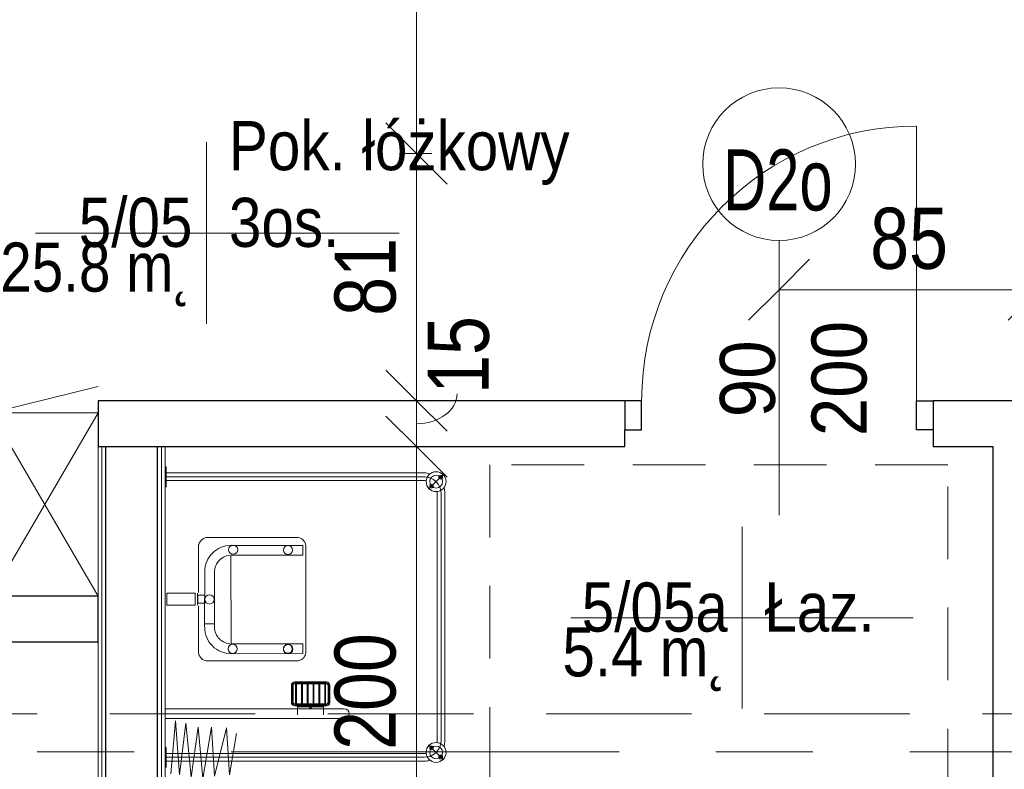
# Model space of a CAD drawing. Header units: centimetres. Extents: x -1631 to 1829, y -257 to 3158.
# Tile 124 of 128: x 702 to 1024, y 2323 to 2568. Entities that reach past the tile are written whole.
import ezdxf

# ---------------------------------------------------------------- set-up
doc = ezdxf.new("R2010")
doc.units = ezdxf.units.CM
for name, pattern in [('Oś', [222.25, 127, -31.75, 31.75, -31.75]), ('Ponad', [39.688, 23.813, -15.875]), ('Ukryte', [71.438, 47.625, -23.813])]:
    doc.linetypes.add(name, pattern=pattern)
for name, color, linetype, lineweight in [('A-ANNO-DIMS', 211, 'Continuous', 13), ('A-ANNO-DIMS-100', 211, 'Continuous', 13), ('A-ANNO-NOTE', 131, 'Continuous', 9), ('A-AREA-IDEN', 2, 'Continuous', 13), ('A-DETL-GENF', 92, 'Continuous', 9), ('A-DETL-HDLN', 90, 'Ukryte', 9), ('A-DETL-MEDM', 33, 'Continuous', 13), ('A-DOOR', 31, 'Continuous', 13), ('A-FLOR-OVHD', 1, 'Ponad', 9), ('A-WALL', 113, 'Continuous', 13), ('A-WALL-FNSH', 113, 'Continuous', 13), ('I-FURN', 30, 'Continuous', 9), ('P-SANR-FIXT', 6, 'Continuous', 9), ('S-GRID', 1, 'Continuous', 13)]:
    doc.layers.add(name, color=color, linetype=linetype, lineweight=lineweight)
doc.styles.add('Arial', font='arial.ttf', dxfattribs={"width": 0.9, "height": 18})
doc.styles.add('Arial Narrow_5', font='ARIALN.TTF', dxfattribs={"height": 20})
doc.styles.add('Arial_1', font='arial.ttf', dxfattribs={"width": 0.7, "height": 20})
doc.styles.add('Arial_11', font='arial.ttf', dxfattribs={"width": 0.85, "height": 23})
doc.dimstyles.new('Diagonal_1_100__0__wewnętrzne', dxfattribs={"dimscale": 30.48, "dimtxt": 20.468619, "dimasz": 0.656168, "dimexe": 0.164042, "dimexo": 0.0625, "dimgap": 0.032808, "dimtad": 1, "dimdec": 0, "dimdsep": 46, "dimtxsty": 'Arial Narrow_5', "dimblk1": 'OBLIQUE', "dimblk2": 'OBLIQUE', "dimsah": 1, "dimcen": 0.09, "dimazin": 0, "dimtfac": 1, "dimtdec": 4, "dimtix": 1, "dimtmove": 1, "dimatfit": 3, "dimfxl": 0.164042, "dimfxlon": 1, "dimtvp": 1, "dimtolj": 1, "dimtzin": 0, "dimarcsym": 2})
doc.dimstyles.new('Diagonal_1_100__0__wewnętrzne_1', dxfattribs={"dimscale": 30.48, "dimtxt": 20.468619, "dimasz": 0.656168, "dimexe": 0.164042, "dimexo": 0.0625, "dimgap": 0.032808, "dimtad": 1, "dimdec": 0, "dimdsep": 46, "dimtxsty": 'Arial Narrow_5', "dimblk1": 'OBLIQUE', "dimblk2": 'OBLIQUE', "dimsah": 1, "dimcen": 0.09, "dimazin": 0, "dimtfac": 1, "dimtdec": 4, "dimtix": 1, "dimtmove": 0, "dimatfit": 3, "dimfxl": 0.164042, "dimfxlon": 1, "dimtvp": 1, "dimtolj": 1, "dimtzin": 0, "dimarcsym": 2})
doc.dimstyles.new('Diagonal_1_100__0__wewnętrzne_2', dxfattribs={"dimscale": 30.48, "dimtxt": 20.468619, "dimasz": 0.656168, "dimexe": 0.164042, "dimexo": 0.0625, "dimgap": 0.032808, "dimtad": 1, "dimdec": 0, "dimdsep": 46, "dimtxsty": 'Arial Narrow_5', "dimblk1": 'OBLIQUE', "dimblk2": 'OBLIQUE', "dimsah": 1, "dimcen": 0.09, "dimazin": 0, "dimtfac": 1, "dimtdec": 4, "dimtix": 1, "dimtmove": 2, "dimatfit": 3, "dimfxl": 0.164042, "dimfxlon": 1, "dimtvp": 1, "dimtolj": 1, "dimtzin": 0, "dimarcsym": 2})

# ---------------------------------------------------------------- blocks, each defined once
blk = doc.blocks.new('DRZWI 1S - automatyczna etykieta - Drzwi 90 _łazienkowe_-2401369-5_piętro III __10_50 m_ - stan projektowany')
at = {"layer": 'A-DETL-GENF'}
for p, q in [((-50.5, 7.5), (-50.5, -2)), ((-45, 7.5), (-50.5, 7.5)), ((-45, -2), (-45, 7.5)), ((50.5, 7.5), (45, 7.5)), ((45, 7.5), (45, -2)), ((50.5, -2), (50.5, 7.5)), ((-50.5, -2), (-45, -2)), ((45, -2), (50.5, -2))]:
    blk.add_line(p, q, dxfattribs=at)
at = {"layer": 'A-DETL-MEDM', "lineweight": 25}
for p, q in [((-45, 7.5), (-50.5, 7.5)), ((-50.5, 7.5), (-50.5, -2)), ((-45, -2), (-45, 7.5)), ((45, -2), (45, 7.5)), ((45, 7.5), (50.5, 7.5)), ((50.5, 7.5), (50.5, -2)), ((-50.5, -2), (-45, -2)), ((50.5, -2), (45, -2))]:
    blk.add_line(p, q, dxfattribs=at)
at = {"layer": 'A-DOOR'}
blk.add_line((45, 7.5), (45, 97.5), dxfattribs=at)
blk.add_arc((45, 7.5), 90, 90, 180, dxfattribs=at)
blk = doc.blocks.new('brodzik natryskowy dla N - Type 1-2359081-5_piętro III __10_50 m_ - stan projektowany')
at = {"layer": 'P-SANR-FIXT'}
for p, q in [((-44.73, -12.86), (-27.37, -14.39)), ((-42.55, -11.3), (-42.55, -11)), ((-36.05, -11.3), (-42.55, -11.3)), ((-40.55, -11.3), (-40.55, -95.8)), ((-39.3, -11), (-39.3, -95.8)), ((-38.05, -11.3), (-38.05, -95.8)), ((-36.05, -11), (-36.05, -11.3)), ((-26.61, -11.2), (-26.61, -69.6)), ((-23.41, -69.6), (-23.41, -11.2)), ((14.45, -11.52), (10.54, -11.52)), ((10.54, -11.52), (10.54, -20.79)), ((14.45, -11.52), (14.45, -20.79)), ((49.36, -11.3), (49.36, -11)), ((55.86, -11.3), (49.36, -11.3)), ((51.36, -11.3), (51.36, -95.8)), ((52.61, -11), (52.61, -96)), ((53.86, -11.3), (53.86, -95.8)), ((55.86, -11), (55.86, -11.3)), ((-27.37, -14.39), (-44.99, -15.67)), ((-44.99, -15.67), (-28.14, -17.71)), ((-28.14, -17.71), (-45.75, -19.5)), ((-29.41, -21.8), (-46.26, -23.33)), ((-45.75, -19.5), (-29.41, -21.8)), ((-6.41, -22.43), (-6.64, -22.61)), ((-6.17, -22.27), (-6.41, -22.43)), ((-5.92, -22.14), (-6.17, -22.27)), ((-5.66, -22.03), (-5.92, -22.14)), ((-5.39, -21.95), (-5.66, -22.03)), ((-5.12, -21.9), (-5.39, -21.95)), ((-4.84, -21.88), (-5.12, -21.9)), ((10.32, -21.88), (-4.84, -21.88)), ((10.54, -20.79), (14.45, -20.79)), ((14.44, -21.54), (10.55, -21.51)), ((13.8, -21.67), (11.19, -21.67)), ((11.19, -21.67), (11.19, -23.94)), ((13.8, -23.94), (13.8, -21.67)), ((30.14, -21.88), (14.73, -21.88)), ((30.36, -21.95), (30.1, -21.9)), ((30.62, -22.03), (30.14, -21.88)), ((30.87, -22.14), (30.62, -22.03)), ((31.12, -22.28), (30.87, -22.14)), ((31.36, -22.44), (31.12, -22.28)), ((31.59, -22.62), (31.36, -22.44)), ((-46.26, -23.33), (-29.41, -26.14)), ((-7.7, -24.28), (-7.74, -24.55)), ((-7.74, -24.55), (-7.74, -54.09)), ((-7.62, -24.01), (-7.7, -24.28)), ((-7.51, -23.75), (-7.62, -24.01)), ((-7.38, -23.5), (-7.51, -23.75)), ((-7.23, -23.25), (-7.38, -23.5)), ((-7.05, -23.02), (-7.23, -23.25)), ((-6.85, -22.81), (-7.05, -23.02)), ((-6.64, -22.61), (-6.85, -22.81)), ((-2.2, -25.89), (-1.53, -25.38)), ((-1.53, -25.38), (-0.81, -24.95)), ((-0.81, -24.95), (-0.05, -24.58)), ((-0.05, -24.58), (0.75, -24.29)), ((0.75, -24.29), (1.58, -24.07)), ((1.58, -24.07), (2.44, -23.94)), ((2.44, -23.94), (4.41, -23.89)), ((22.33, -23.94), (3.78, -23.89)), ((4.41, -23.89), (4.41, -27.12)), ((11.19, -23.94), (13.8, -23.94)), ((23.2, -24.07), (22.33, -23.94)), ((24.03, -24.29), (23.2, -24.07)), ((24.83, -24.58), (24.03, -24.29)), ((25.59, -24.95), (24.83, -24.58)), ((26.31, -25.38), (25.59, -24.95)), ((26.98, -25.89), (26.31, -25.38)), ((31.81, -22.82), (31.59, -22.62)), ((32.01, -23.04), (31.81, -22.82)), ((32.19, -23.27), (32.01, -23.04)), ((32.35, -23.52), (32.19, -23.27)), ((32.49, -23.77), (32.35, -23.52)), ((32.6, -24.04), (32.49, -23.77)), ((32.68, -24.31), (32.6, -24.04)), ((32.74, -24.58), (32.68, -24.31)), ((32.74, -24.86), (32.74, -24.58)), ((32.74, -54.38), (32.74, -24.86)), ((-29.41, -26.14), (-45.5, -27.16)), ((-45.5, -27.16), (-29.67, -31)), ((-4.68, -29.22), (-4.32, -28.45)), ((-4.32, -28.45), (-3.88, -27.74)), ((-3.88, -27.74), (-3.38, -27.07)), ((-3.38, -27.07), (-2.82, -26.45)), ((-2.82, -26.45), (-2.2, -25.89)), ((-0.51, -28.74), (-0.87, -29.14)), ((-0.12, -28.38), (-0.51, -28.74)), ((0.31, -28.06), (-0.12, -28.38)), ((0.76, -27.79), (0.31, -28.06)), ((1.25, -27.55), (0.76, -27.79)), ((1.76, -27.36), (1.25, -27.55)), ((2.29, -27.23), (1.76, -27.36)), ((2.84, -27.14), (2.29, -27.23)), ((3.4, -27.11), (2.84, -27.14)), ((4.41, -27.12), (3.4, -27.11)), ((3.78, -27.12), (21.37, -27.12)), ((21.37, -27.12), (21.94, -27.14)), ((21.94, -27.14), (22.49, -27.23)), ((22.49, -27.23), (23.02, -27.36)), ((23.02, -27.36), (23.53, -27.55)), ((23.53, -27.55), (24.01, -27.79)), ((24.01, -27.79), (24.47, -28.06)), ((24.47, -28.06), (24.89, -28.38)), ((24.89, -28.38), (25.29, -28.74)), ((25.29, -28.74), (25.65, -29.14)), ((27.59, -26.45), (26.98, -25.89)), ((28.16, -27.07), (27.59, -26.45)), ((28.66, -27.74), (28.16, -27.07)), ((29.09, -28.45), (28.66, -27.74)), ((29.46, -29.22), (29.09, -28.45)), ((-29.67, -31), (-44.99, -32.02)), ((-44.99, -32.02), (-31.46, -34.32)), ((-5.37, -32.6), (-5.32, -31.71)), ((-5.32, -31.71), (-5.19, -30.85)), ((-5.19, -30.85), (-4.98, -30.01)), ((-4.98, -30.01), (-4.68, -29.22)), ((-2.03, -31.55), (-2.11, -32.1)), ((-1.89, -31.01), (-2.03, -31.55)), ((-1.71, -30.51), (-1.89, -31.01)), ((-1.47, -30.02), (-1.71, -30.51)), ((-1.19, -29.56), (-1.47, -30.02)), ((-0.87, -29.14), (-1.19, -29.56)), ((25.65, -29.14), (25.96, -29.56)), ((25.96, -29.56), (26.24, -30.02)), ((26.24, -30.02), (26.48, -30.51)), ((26.48, -30.51), (26.66, -31.01)), ((26.66, -31.01), (26.8, -31.55)), ((26.8, -31.55), (26.88, -32.1)), ((29.75, -30.01), (29.46, -29.22)), ((29.97, -30.85), (29.75, -30.01)), ((30.1, -31.71), (29.97, -30.85)), ((30.15, -32.6), (30.1, -31.71)), ((-5.29, -56.03), (-5.37, -32.6)), ((26.92, -32.43), (-2.15, -32.63)), ((-2.15, -32.63), (-2.15, -56.03)), ((26.92, -56.03), (26.92, -32.43)), ((30.07, -32.63), (30.07, -56.03)), ((-5.23, -51), (-5.24, -51.15)), ((-5.24, -51.15), (-5.23, -51.29)), ((-5.21, -50.85), (-5.23, -51)), ((-5.23, -51.29), (-5.21, -51.44)), ((-5.18, -50.71), (-5.21, -50.85)), ((-5.21, -51.44), (-5.18, -51.58)), ((-5.13, -50.58), (-5.18, -50.71)), ((-5.18, -51.58), (-5.13, -51.71)), ((-5.07, -50.45), (-5.13, -50.58)), ((-4.99, -50.33), (-5.07, -50.45)), ((-4.91, -50.21), (-4.99, -50.33)), ((-4.81, -50.11), (-4.91, -50.21)), ((-4.71, -50.02), (-4.81, -50.11)), ((-4.6, -49.93), (-4.71, -50.02)), ((-4.48, -49.86), (-4.6, -49.93)), ((-4.35, -49.8), (-4.48, -49.86)), ((-4.21, -49.75), (-4.35, -49.8)), ((-4.07, -49.71), (-4.21, -49.75)), ((-3.93, -49.69), (-4.07, -49.71)), ((-3.78, -49.68), (-3.93, -49.69)), ((-3.48, -49.71), (-3.63, -49.69)), ((-3.34, -49.75), (-3.48, -49.71)), ((-3.21, -49.8), (-3.34, -49.75)), ((-3.08, -49.86), (-3.21, -49.8)), ((-2.96, -49.93), (-3.08, -49.86)), ((-2.85, -50.02), (-2.96, -49.93)), ((-2.74, -50.11), (-2.85, -50.02)), ((-2.65, -50.21), (-2.74, -50.11)), ((-2.56, -50.33), (-2.65, -50.21)), ((-2.49, -50.45), (-2.56, -50.33)), ((-2.43, -50.58), (-2.49, -50.45)), ((-2.38, -50.71), (-2.43, -50.58)), ((-2.43, -51.71), (-2.38, -51.58)), ((-2.34, -50.85), (-2.38, -50.71)), ((-2.38, -51.58), (-2.34, -51.44)), ((-2.32, -51), (-2.34, -50.85)), ((-2.34, -51.44), (-2.32, -51.29)), ((-2.31, -51.15), (-2.32, -51)), ((-2.32, -51.29), (-2.31, -51.15)), ((-22.41, -54.35), (-25.41, -54.35)), ((-22.81, -62.85), (-22.81, -54.35)), ((-22.61, -62.85), (-22.61, -54.35)), ((-22.41, -63.8), (-22.41, -53.4)), ((-22.11, -63.8), (-22.11, -53.4)), ((-21.81, -63.8), (-21.81, -53.4)), ((-21.81, -53.7), (-15.21, -53.7)), ((-21.81, -54), (-15.21, -54)), ((-21.31, -52.3), (-15.71, -52.3)), ((-21.31, -52.6), (-15.71, -52.6)), ((-21.31, -52.9), (-15.71, -52.9)), ((-15.21, -53.4), (-15.21, -63.8)), ((-14.91, -53.4), (-14.91, -63.8)), ((-14.61, -53.4), (-14.61, -63.8)), ((-7.74, -54.09), (-7.74, -54.37)), ((-7.74, -54.37), (-7.7, -54.64)), ((-7.7, -54.64), (-7.62, -54.91)), ((-5.13, -51.71), (-5.07, -51.84)), ((-5.07, -51.84), (-4.99, -51.96)), ((-4.99, -51.96), (-4.91, -52.08)), ((-4.91, -52.08), (-4.81, -52.18)), ((-4.81, -52.18), (-4.71, -52.27)), ((-4.71, -52.27), (-4.6, -52.36)), ((-4.6, -52.36), (-4.48, -52.43)), ((-4.48, -52.43), (-4.35, -52.49)), ((-4.35, -52.49), (-4.21, -52.54)), ((-4.21, -52.54), (-4.07, -52.58)), ((-4.07, -52.58), (-3.93, -52.6)), ((-3.93, -52.6), (-3.78, -52.61)), ((-3.78, -52.61), (-3.63, -52.6)), ((-3.63, -52.6), (-3.48, -52.58)), ((-3.48, -52.58), (-3.34, -52.54)), ((-3.34, -52.54), (-3.21, -52.49)), ((-3.21, -52.49), (-3.08, -52.43)), ((-3.08, -52.43), (-2.96, -52.36)), ((-2.96, -52.36), (-2.85, -52.27)), ((-2.85, -52.27), (-2.74, -52.18)), ((-2.74, -52.18), (-2.65, -52.08)), ((-2.65, -52.08), (-2.56, -51.96)), ((-2.56, -51.96), (-2.49, -51.84)), ((-2.49, -51.84), (-2.43, -51.71)), ((32.61, -54.94), (32.69, -54.67)), ((32.69, -54.67), (32.74, -54.38)), ((-21.81, -55.6), (-15.21, -55.6)), ((-21.81, -55.9), (-15.21, -55.9)), ((-21.81, -57.5), (-15.21, -57.5)), ((-21.81, -57.8), (-15.21, -57.8)), ((-7.62, -54.91), (-7.52, -55.18)), ((-7.52, -55.18), (-7.4, -55.43)), ((-7.4, -55.43), (-7.25, -55.67)), ((-7.25, -55.67), (-7.07, -55.9)), ((-7.07, -55.9), (-6.88, -56.11)), ((-6.88, -56.11), (-6.67, -56.31)), ((-6.67, -56.31), (-6.44, -56.49)), ((-6.44, -56.49), (-6.2, -56.64)), ((-6.2, -56.64), (-5.95, -56.77)), ((-5.95, -56.77), (-5.69, -56.88)), ((-5.69, -56.88), (-5.41, -56.96)), ((-5.41, -56.96), (-5.13, -57.01)), ((-2.15, -56.03), (-5.29, -56.03)), ((-5.13, -57.01), (29.82, -57.01)), ((26.92, -56.03), (30.07, -56.03)), ((29.82, -57.01), (30.1, -57.01)), ((30.1, -57.01), (30.38, -56.96)), ((30.38, -56.96), (30.65, -56.89)), ((30.65, -56.89), (30.92, -56.78)), ((30.92, -56.78), (31.17, -56.66)), ((31.17, -56.66), (31.41, -56.51)), ((31.41, -56.51), (31.64, -56.34)), ((31.64, -56.34), (31.85, -56.14)), ((31.85, -56.14), (32.05, -55.93)), ((32.05, -55.93), (32.22, -55.71)), ((32.22, -55.71), (32.38, -55.46)), ((32.38, -55.46), (32.51, -55.21)), ((32.51, -55.21), (32.61, -54.94)), ((-21.81, -59.4), (-15.21, -59.4)), ((-21.81, -59.7), (-15.21, -59.7)), ((-22.41, -62.85), (-25.41, -62.85)), ((-21.81, -61.3), (-15.21, -61.3)), ((-21.81, -61.6), (-15.21, -61.6)), ((-21.81, -63.2), (-15.21, -63.2)), ((-21.81, -63.5), (-15.21, -63.5)), ((-15.71, -64.3), (-21.31, -64.3)), ((-15.71, -64.6), (-21.31, -64.6)), ((-15.71, -64.9), (-21.31, -64.9)), ((-35.25, -97.25), (-40.13, -102.13)), ((48.56, -97.25), (53.43, -102.13)), ((47.11, -100.05), (-33.8, -100.05)), ((-33.8, -101.3), (47.11, -101.3)), ((47.11, -102.55), (-33.8, -102.55))]:
    blk.add_line(p, q, dxfattribs=at)
for centre, radius in [((12.42, -25.5), 1.5), ((-3.77, -33.05), 1.5), ((28.71, -33.24), 1.5), ((-3.85, -51.24), 1.5), ((28.59, -51.18), 1.5), ((-37.69, -99.69), 3.25), ((51, -99.69), 3.25), ((-37.69, -99.69), 2.1), ((-36.21, -98.2), 0.62), ((-36.21, -98.2), 0.32), ((49.51, -98.2), 0.62), ((51, -99.69), 2.1), ((49.51, -98.2), 0.32), ((-39.18, -101.17), 0.62), ((-39.18, -101.17), 0.32), ((52.48, -101.17), 0.62), ((52.48, -101.17), 0.32)]:
    blk.add_circle(centre, radius, dxfattribs=at)
for centre, radius, start, end in [((-21.31, -53.4), 1.1, 90, 180), ((-21.31, -53.4), 0.8, 90, 180), ((-21.31, -53.4), 0.5, 90, 180), ((-15.71, -53.4), 1.1, 360, 90), ((-15.71, -53.4), 0.8, 360, 90), ((-15.71, -53.4), 0.5, 360, 90), ((-21.31, -63.8), 1.1, 180, 270), ((-21.31, -63.8), 0.8, 180, 270), ((-21.31, -63.8), 0.5, 180, 270), ((-15.71, -63.8), 0.5, 270, 360), ((-15.71, -63.8), 0.8, 270, 360), ((-15.71, -63.8), 1.1, 270, 360), ((-25.01, -69.6), 1.6, 180, 360), ((-33.8, -95.8), 6.75, 180, 196.4965), ((-33.8, -95.8), 5.5, 180, 270), ((-33.8, -95.8), 4.25, 180, 188.8511), ((47.11, -95.8), 5.5, 270, 360), ((47.11, -95.8), 4.25, 351.1489, 360), ((47.11, -95.8), 6.75, 343.5035, 360), ((-33.8, -95.8), 6.75, 253.5035, 270), ((-33.8, -95.8), 4.25, 261.1489, 270), ((47.11, -95.8), 4.25, 270, 278.8511), ((47.11, -95.8), 6.75, 270, 286.4965)]:
    blk.add_arc(centre, radius, start, end, dxfattribs=at)
blk.add_ellipse((-23.14, -58.6), major_axis=(0, 0.325), ratio=0.224951, dxfattribs=at)
blk = doc.blocks.new('szafki szatniowe - szafki bez siedziska-1388242-5_piętro III __10_50 m_ - stan projektowany')
at = {"layer": 'I-FURN'}
for p, q in [((-17.5, 60), (17.5, 68.63)), ((17.5, 60), (52.5, 68.63)), ((52.5, 60), (87.5, 68.63)), ((17.5, 0), (-17.5, 60)), ((17.5, 60), (-17.5, 0)), ((-17.5, 60), (17.5, 60)), ((-17.5, 0), (-17.5, 60)), ((52.5, 0), (17.5, 60)), ((52.5, 60), (17.5, 0)), ((17.5, 60), (52.5, 60)), ((17.5, 0), (17.5, 60)), ((17.5, 60), (17.5, 0)), ((87.5, 0), (52.5, 60)), ((87.5, 60), (52.5, 0)), ((52.5, 60), (87.5, 60)), ((52.5, 0), (52.5, 60)), ((52.5, 60), (52.5, 0))]:
    blk.add_line(p, q, dxfattribs=at)
blk = doc.blocks.new('DIMBLOCK121-5_piętro III __10_50 m_ - stan projektowany')
at = {"layer": 'A-ANNO-DIMS-100', "transparency": 16777216}
for p, q in [((831.65, 2428.33), (821.65, 2438.33)), ((826.65, 2428.33), (836.65, 2428.33)), ((831.65, 2428.33), (826.65, 2428.33)), ((831.65, 2228.33), (831.65, 2428.33)), ((831.65, 2428.33), (841.65, 2418.33)), ((831.65, 2228.33), (821.65, 2238.33)), ((826.65, 2228.33), (836.65, 2228.33)), ((831.65, 2228.33), (826.65, 2228.33)), ((831.65, 2228.33), (841.65, 2218.33))]:
    blk.add_line(p, q, dxfattribs=at)
at = {"layer": 'A-ANNO-DIMS-100', "color": 0, "transparency": 16777216, "insert": (804.8, 2328.97), "char_height": 20, "width": 45.6158, "attachment_point": 1, "rotation": 90, "line_spacing_factor": 0.974696, "style": 'Arial Narrow_5'}
blk.add_mtext('200', dxfattribs=at)
blk = doc.blocks.new('_Oblique')
at = {"color": 0, "linetype": 'ByBlock', "lineweight": -2}
blk.add_line((-0.5, -0.5), (0.5, 0.5), dxfattribs=at)
blk = doc.blocks.new('DIMBLOCK122-5_piętro III __10_50 m_ - stan projektowany')
at = {"layer": 'A-ANNO-DIMS-100', "transparency": 16777216}
for p, q in [((831.65, 2443.33), (821.65, 2453.33)), ((826.65, 2443.33), (836.65, 2443.33)), ((831.65, 2443.33), (826.65, 2443.33)), ((831.65, 2428.33), (831.65, 2443.33)), ((831.65, 2443.33), (841.65, 2433.33)), ((831.65, 2428.33), (821.65, 2438.33)), ((826.65, 2428.33), (836.65, 2428.33)), ((831.65, 2428.33), (826.65, 2428.33)), ((831.65, 2428.33), (841.65, 2418.33))]:
    blk.add_line(p, q, dxfattribs=at)
blk.add_ellipse((831.65, 2445.58), major_axis=(13.27, 0), ratio=0.735405, start_param=4.712389, end_param=6.283185, dxfattribs=at)
at = {"layer": 'A-ANNO-DIMS-100', "color": 0, "transparency": 16777216, "insert": (835.32, 2445.58), "char_height": 20, "width": 30.4105, "attachment_point": 1, "rotation": 90, "line_spacing_factor": 0.974696, "style": 'Arial Narrow_5'}
blk.add_mtext('15', dxfattribs=at)
blk = doc.blocks.new('DIMBLOCK123-5_piętro III __10_50 m_ - stan projektowany')
at = {"layer": 'A-ANNO-DIMS-100', "transparency": 16777216}
for p, q in [((831.65, 2524.33), (821.65, 2534.33)), ((826.65, 2524.33), (836.65, 2524.33)), ((831.65, 2524.33), (826.65, 2524.33)), ((831.65, 2443.33), (831.65, 2524.33)), ((831.65, 2524.33), (841.65, 2514.33)), ((831.65, 2443.33), (821.65, 2453.33)), ((826.65, 2443.33), (836.65, 2443.33)), ((831.65, 2443.33), (826.65, 2443.33)), ((831.65, 2443.33), (841.65, 2433.33))]:
    blk.add_line(p, q, dxfattribs=at)
at = {"layer": 'A-ANNO-DIMS-100', "color": 0, "transparency": 16777216, "insert": (804.8, 2471.15), "char_height": 20, "width": 30.4105, "attachment_point": 1, "rotation": 90, "line_spacing_factor": 0.974696, "style": 'Arial Narrow_5'}
blk.add_mtext('81', dxfattribs=at)
blk = doc.blocks.new('DIMBLOCK124-5_piętro III __10_50 m_ - stan projektowany')
at = {"layer": 'A-ANNO-DIMS-100', "transparency": 16777216}
for p, q in [((831.65, 2798.33), (821.65, 2808.33)), ((826.65, 2798.33), (836.65, 2798.33)), ((831.65, 2798.33), (826.65, 2798.33)), ((831.65, 2524.33), (831.65, 2798.33)), ((831.65, 2798.33), (841.65, 2788.33)), ((831.65, 2524.33), (821.65, 2534.33)), ((826.65, 2524.33), (836.65, 2524.33)), ((831.65, 2524.33), (826.65, 2524.33)), ((831.65, 2524.33), (841.65, 2514.33))]:
    blk.add_line(p, q, dxfattribs=at)
at = {"layer": 'A-ANNO-DIMS-100', "color": 0, "transparency": 16777216, "insert": (804.8, 2642.32), "char_height": 20, "width": 45.6158, "attachment_point": 1, "rotation": 90, "line_spacing_factor": 0.974696, "style": 'Arial Narrow_5'}
blk.add_mtext('274', dxfattribs=at)
blk = doc.blocks.new('METKA_POMIESZCZENIA2 - Rozbudowana - bez ramki-2396678-5_piętro III __10_50 m_ - stan projektowany')
at = {"layer": 'A-AREA-IDEN'}
for p, q in [((0, 0.425), (0, 0)), ((0.0976, 0), (-0.8, 0)), ((-0.8, 0), (0.9, 0)), ((0, 0), (0, -0.425))]:
    blk.add_line(p, q, dxfattribs=at)
blk = doc.blocks.new('METKA_POMIESZCZENIA2 - Rozbudowana krótka - bez ramki-2403173-5_piętro III __10_50 m_ - stan projektowany')
at = {"layer": 'A-AREA-IDEN'}
for p, q in [((0, 0.425), (0, 0)), ((0.0976, 0), (-0.8, 0)), ((-0.8, 0), (0.8, 0)), ((0, 0), (0, -0.425))]:
    blk.add_line(p, q, dxfattribs=at)
blk = doc.blocks.new('DIMBLOCK195-5_piętro III __10_50 m_ - stan projektowany')
at = {"layer": 'A-ANNO-DIMS-100', "transparency": 16777216}
for p, q in [((950.38, 2479.7), (960.38, 2489.7)), ((1035.38, 2479.7), (1045.38, 2489.7)), ((950.38, 2474.7), (950.38, 2484.7)), ((1035.38, 2474.7), (1035.38, 2484.7)), ((950.38, 2479.7), (940.38, 2469.7)), ((1035.38, 2479.7), (950.38, 2479.7)), ((950.38, 2479.7), (950.38, 2474.7)), ((1035.38, 2479.7), (1025.38, 2469.7)), ((1035.38, 2479.7), (1035.38, 2474.7))]:
    blk.add_line(p, q, dxfattribs=at)
at = {"layer": 'A-ANNO-DIMS-100', "color": 0, "transparency": 16777216, "insert": (980.21, 2506.55), "char_height": 20, "width": 30.4105, "attachment_point": 1, "line_spacing_factor": 0.974696, "style": 'Arial Narrow_5'}
blk.add_mtext('85', dxfattribs=at)

msp = doc.modelspace()

# ---------------------------------------------------------------- linework, layer by layer
at = {"layer": 'A-ANNO-NOTE', "lineweight": 13}
msp.add_line((950.38, 2405.83), (950.38, 2495.83), dxfattribs=at)
msp.add_line((950.38, 2405.83), (950.38, 2495.83), dxfattribs=at)
msp.add_circle((950.38, 2520.83), 25, dxfattribs=at)
at = {"layer": 'A-DETL-HDLN'}
msp.add_line((-1197.62, 2340.83), (1172.38, 2340.83), dxfattribs=at)
at = {"layer": 'A-FLOR-OVHD'}
for p, q in [((1005.64, 2422.38), (855.64, 2422.38)), ((855.64, 2422.38), (855.64, 2272.38)), ((1005.64, 2272.38), (1005.64, 2422.38))]:
    msp.add_line(p, q, dxfattribs=at)
at = {"layer": 'A-WALL', "color": 7, "lineweight": 25}
for p, q in [((899.88, 2443.33), (727.38, 2443.33)), ((727.38, 2443.33), (727.38, 2428.33)), ((1035.38, 2443.33), (1000.88, 2443.33)), ((899.88, 2428.33), (899.88, 2433.83)), ((1000.88, 2433.83), (1000.88, 2428.33)), ((727.38, 2428.33), (899.88, 2428.33)), ((729.88, 2228.33), (729.88, 2428.33)), ((746.88, 2228.33), (746.88, 2428.33)), ((1000.88, 2428.33), (1020.38, 2428.33)), ((1020.38, 2428.33), (1020.38, 2228.33)), ((727.38, 2379.33), (602.38, 2379.33)), ((727.38, 2364.33), (727.38, 2379.33)), ((602.38, 2364.33), (727.38, 2364.33))]:
    msp.add_line(p, q, dxfattribs=at)
at = {"layer": 'A-WALL'}
for p, q in [((728.63, 2228.33), (728.63, 2428.33)), ((748.13, 2228.33), (748.13, 2428.33))]:
    msp.add_line(p, q, dxfattribs=at)
at = {"layer": 'A-WALL-FNSH', "color": 250, "lineweight": 9}
for p, q in [((727.38, 2428.33), (727.38, 2228.33)), ((749.38, 2228.33), (749.38, 2428.33))]:
    msp.add_line(p, q, dxfattribs=at)
at = {"layer": 'S-GRID', "linetype": 'Oś'}
msp.add_line((1342.46, 2328.33), (-1368.76, 2328.33), dxfattribs=at)

# ---------------------------------------------------------------- block references
at = {"layer": 'A-AREA-IDEN', "xscale": 69.99999999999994, "yscale": 69.99999999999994, "zscale": 69.99999999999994}
for name, p in [('METKA_POMIESZCZENIA2 - Rozbudowana - bez ramki-2396678-5_piętro III __10_50 m_ - stan projektowany', (762.93, 2498.25)), ('METKA_POMIESZCZENIA2 - Rozbudowana krótka - bez ramki-2403173-5_piętro III __10_50 m_ - stan projektowany', (938.24, 2372.23))]:
    msp.add_blockref(name, p, dxfattribs=at)
at = {"layer": 'A-DOOR'}
msp.add_blockref('DRZWI 1S - automatyczna etykieta - Drzwi 90 _łazienkowe_-2401369-5_piętro III __10_50 m_ - stan projektowany', (950.38, 2435.83), dxfattribs=at)
at = {"layer": 'I-FURN'}
msp.add_blockref('szafki szatniowe - szafki bez siedziska-1388242-5_piętro III __10_50 m_ - stan projektowany', (639.88, 2379.33), dxfattribs=at)
at = {"layer": 'P-SANR-FIXT', "rotation": 90.00000000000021}
msp.add_blockref('brodzik natryskowy dla N - Type 1-2359081-5_piętro III __10_50 m_ - stan projektowany', (738.38, 2365.83), dxfattribs=at)

# ---------------------------------------------------------------- texts
at = {"layer": 'A-ANNO-NOTE', "lineweight": 211, "insert": (949.98, 2515.53), "char_height": 20, "width": 37.03, "attachment_point": 5, "line_spacing_factor": 0.936439, "style": 'Arial_1'}
msp.add_mtext('\\pxqc,t4.445,8.89,13.335,17.78,22.225,26.67,31.115,35.56,40.005,44.45,48.895,53.34,57.785,62.23,66.675,71.12,75.565,80.01,84.455,88.9,93.345,97.79,102.235,106.68,111.125,115.57,120.015,124.46,128.905,133.35,137.795,142.24;{D2o}', dxfattribs=at)
at = {"layer": 'A-ANNO-NOTE', "lineweight": 211, "char_height": 18, "attachment_point": 5, "rotation": 90, "line_spacing_factor": 0.936439, "style": 'Arial'}
for s, insert, width in [('\\pxqc,t6.35,12.7,19.05,25.4,31.75,38.1,44.45,50.8,57.15,63.5,69.85,76.2,82.55,88.9,95.25,101.6,107.95,114.3,120.65,127,133.35,139.7,146.05,152.4,158.75,165.1,171.45,177.8,184.15,190.5,196.85,203.2;{200}', (970.14, 2450.61), 38.07), ('\\pxqc,t6.35,12.7,19.05,25.4,31.75,38.1,44.45,50.8,57.15,63.5,69.85,76.2,82.55,88.9,95.25,101.6,107.95,114.3,120.65,127,133.35,139.7,146.05,152.4,158.75,165.1,171.45,177.8,184.15,190.5,196.85,203.2;{90}', (940.14, 2450.52), 25.65)]:
    msp.add_mtext(s, dxfattribs=dict(at, insert=insert, width=width))
at = {"layer": 'A-AREA-IDEN', "char_height": 16.1, "line_spacing_factor": 0.936439, "style": 'Arial_11'}
for s, insert, width, attachment_point in [('\\pt84.99995,169.9999,255.00008,340.00003,424.99998,509.99993,595.00011,680.00006,765.00001,849.99996,934.99991,1020.00009,1105.00004,1189.99999,1274.99994,1359.99989,1445.00007,1530.00002,1614.99997,1699.99992,1785.0001,1870.00005,1955,2039.99995,2124.9999,2210.00008,2295.00003,2379.99998,2464.99993,2550.00011,2635.00006,2720.00001;Pok. łóżkowy\\P3os.', (770.23, 2493.5), 109.837, 7), ('\\pxqr,t3.69565,7.3913,11.08696,14.78261,18.47826,22.17391,25.86957,29.56522,33.26087,36.95652,40.65217,44.34783,48.04348,51.73913,55.43478,59.13043,62.82609,66.52174,70.21739,73.91304,77.6087,81.30435,85,88.69565,92.3913,96.08696,99.78261,103.47826,107.17391,110.86957,114.56522,118.26087;{5/05}', (758.27, 2493.5), 37.009, 9), ('\\pt84.99995,169.9999,255.00008,340.00003,424.99998,509.99993,595.00011,680.00006,765.00001,849.99996,934.99991,1020.00009,1105.00004,1189.99999,1274.99994,1359.99989,1445.00007,1530.00002,1614.99997,1699.99992,1785.0001,1870.00005,1955,2039.99995,2124.9999,2210.00008,2295.00003,2379.99998,2464.99993,2550.00011,2635.00006,2720.00001;25.8 m˛', (758.27, 2495.17), 64.141, 3), ('\\pt84.99995,169.9999,255.00008,340.00003,424.99998,509.99993,595.00011,680.00006,765.00001,849.99996,934.99991,1020.00009,1105.00004,1189.99999,1274.99994,1359.99989,1445.00007,1530.00002,1614.99997,1699.99992,1785.0001,1870.00005,1955,2039.99995,2124.9999,2210.00008,2295.00003,2379.99998,2464.99993,2550.00011,2635.00006,2720.00001;Łaz.', (945.54, 2367.48), 36.2355, 7), ('\\pxqr,t3.69565,7.3913,11.08696,14.78261,18.47826,22.17391,25.86957,29.56522,33.26087,36.95652,40.65217,44.34783,48.04348,51.73913,55.43478,59.13043,62.82609,66.52174,70.21739,73.91304,77.6087,81.30435,85,88.69565,92.3913,96.08696,99.78261,103.47826,107.17391,110.86957,114.56522,118.26087;{5/05a}', (933.59, 2367.48), 47.6, 9), ('\\pt84.99995,169.9999,255.00008,340.00003,424.99998,509.99993,595.00011,680.00006,765.00001,849.99996,934.99991,1020.00009,1105.00004,1189.99999,1274.99994,1359.99989,1445.00007,1530.00002,1614.99997,1699.99992,1785.0001,1870.00005,1955,2039.99995,2124.9999,2210.00008,2295.00003,2379.99998,2464.99993,2550.00011,2635.00006,2720.00001;5.4 m˛', (933.59, 2369.15), 53.55, 3)]:
    msp.add_mtext(s, dxfattribs=dict(at, insert=insert, width=width, attachment_point=attachment_point))

# ---------------------------------------------------------------- dimensions: what is measured, and where the dimension line sits
at = {"layer": 'A-ANNO-DIMS'}
for base, p1, p2, angle, override, picture, middle in [((831.65, 2798.33), (826.65, 2524.33), (826.65, 2798.33), 90, {"dimpost": '<>', "dimfxl": 274}, 'DIMBLOCK124-5_piętro III __10_50 m_ - stan projektowany', (820.61, 2661.33)), ((831.65, 2524.33), (826.65, 2443.33), (826.65, 2524.33), 90, {"dimpost": '<>', "dimfxl": 81}, 'DIMBLOCK123-5_piętro III __10_50 m_ - stan projektowany', (820.44, 2483.83)), ((950.38, 2479.7), (1035.38, 2474.7), (950.38, 2474.7), 0, {"dimpost": '<>', "dimfxl": 85}, 'DIMBLOCK195-5_piętro III __10_50 m_ - stan projektowany', (992.88, 2490.91))]:
    dim = msp.add_linear_dim(base=base, p1=p1, p2=p2, angle=angle, dimstyle='Diagonal_1_100__0__wewnętrzne_1', override=override, dxfattribs=at)
    dim.commit()
    dim.dimension.update_dxf_attribs({"geometry": picture, "text_midpoint": middle})
for base, p1, p2, dimstyle, override, picture, middle in [((831.65, 2443.33), (826.65, 2428.33), (826.65, 2443.33), 'Diagonal_1_100__0__wewnętrzne', {"dimpost": '<>', "dimfxl": 15}, 'DIMBLOCK122-5_piętro III __10_50 m_ - stan projektowany', (848.65, 2460.79)), ((831.65, 2428.33), (826.65, 2228.33), (826.65, 2428.33), 'Diagonal_1_100__0__wewnętrzne_2', {"dimpost": '<>', "dimfxl": 200}, 'DIMBLOCK121-5_piętro III __10_50 m_ - stan projektowany', (818.14, 2351.78))]:
    dim = msp.add_linear_dim(base=base, p1=p1, p2=p2, angle=90, dimstyle=dimstyle, override=override, dxfattribs=at)
    dim.commit()
    dim.dimension.update_dxf_attribs({"geometry": picture, "text_midpoint": middle, "dimtype": 160, "text_rotation": 90})

doc.saveas('drawing.dxf')
